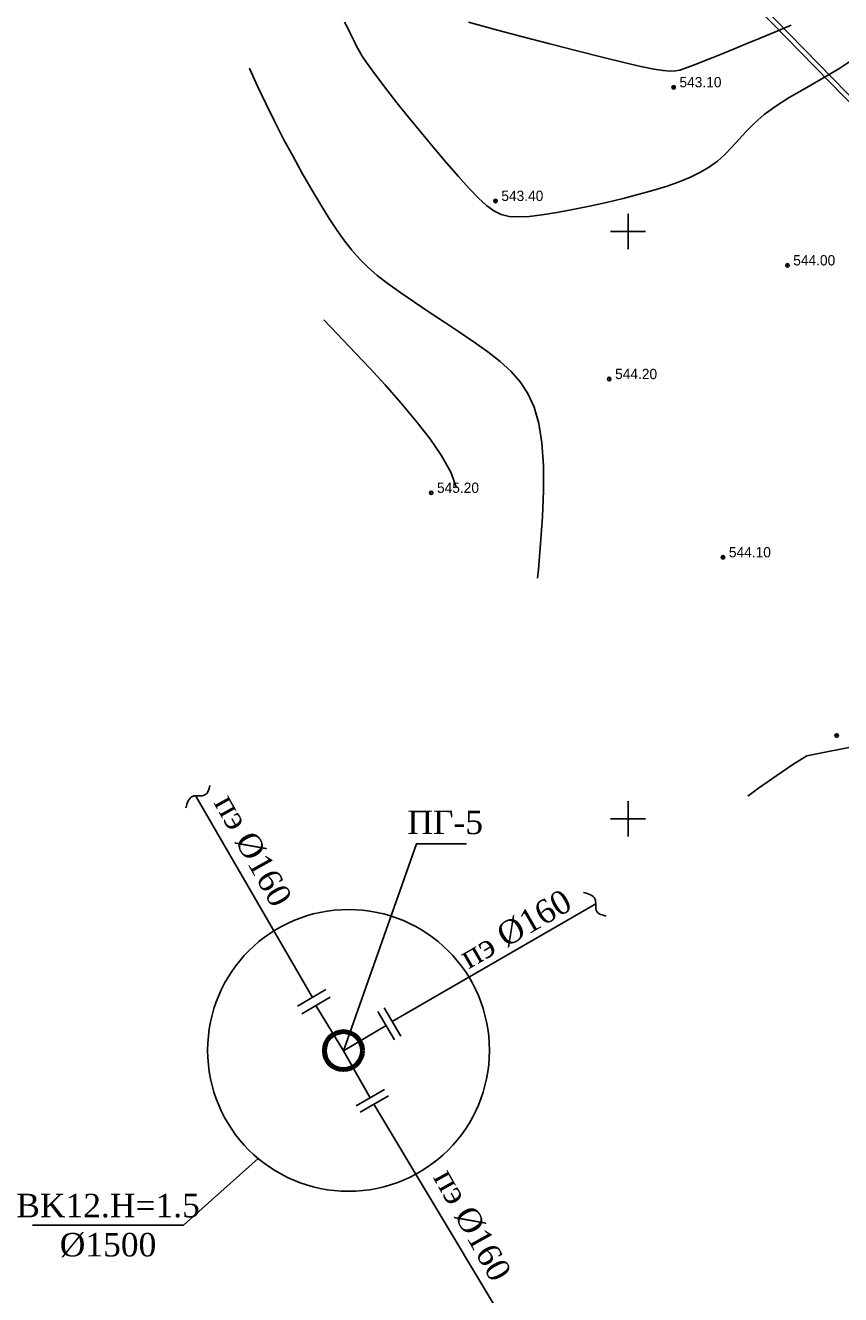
# Model space of a CAD drawing. Extents: x 0 to 361260, y 0 to 4201817.
# Tile 130 of 256: x 360099 to 360168, y 4200409 to 4200518. Entities that reach past the tile are written whole.
import ezdxf

# ---------------------------------------------------------------- set-up
doc = ezdxf.new("R2010")
doc.units = 0
doc.header["$LTSCALE"] = 0.5
doc.header["$MEASUREMENT"] = 0
doc.header["$PDMODE"] = 32
doc.header["$PDSIZE"] = 0.3
doc.linetypes.add('CONTI', pattern=[0])
for name, color, linetype in [('(004) Точки рельефа', 7, 'Continuous'), ('(040) Ограда', 7, 'Continuous'), ('GORIZDEFAULT', 32, 'CONTI'), ('PI_TTDEFAULT', 5, 'CONTI'), ('SETKR', 2, 'CONTI'), ('Водопровод 2', 7, 'Continuous'), ('ДЕТАЛИР', 1, 'Continuous'), ('Трасса', 10, 'Continuous')]:
    doc.layers.add(name, color=color, linetype=linetype)
doc.styles.add('D-431', font='txt')
doc.styles.add('LYUDA', font='romans.shx', dxfattribs={"oblique": 15, "height": 3})
doc.linetypes.add('ОГРАДА_ГЛИН', pattern='A,4,["|",Standard,S=0.8,R=0,X=0,Y=-0.8],0.5,["|",Standard,S=0.8,R=0,X=0,Y=-0.8],3.5', length=8)

# ---------------------------------------------------------------- blocks, each defined once
blk = doc.blocks.new('BL_333')
at = {"color": 0}
for p, q in [((0, -1.5), (0, 1.5)), ((-1.5, 0), (1.5, 0))]:
    blk.add_line(p, q, dxfattribs=at)

msp = doc.modelspace()

# ---------------------------------------------------------------- linework, layer by layer
at = {"layer": '(040) Ограда', "flags": 128}
msp.add_lwpolyline([(360140.116, 4200540.458), (360188.044, 4200491.371), (360223.423, 4200455.135), (360264.554, 4200409.603)], dxfattribs=at)
at = {"layer": '(040) Ограда', "linetype": 'ОГРАДА_ГЛИН', "flags": 128}
msp.add_lwpolyline([(360140.403, 4200540.738), (360188.33, 4200491.65), (360223.715, 4200455.409), (360264.851, 4200409.871)], dxfattribs=at)
at = {"color": 1, "lineweight": 80}
msp.add_circle((360125.762, 4200430.251), 1.619, dxfattribs=at)
at = {"layer": 'GORIZDEFAULT', "color": 32}
for points in [[(360169.5, 4200514.88, 543.5), (360167.95, 4200513.87, 543.5), (360166.45, 4200512.98, 543.5), (360165.03, 4200512.17, 543.5), (360163.72, 4200511.42, 543.5), (360162.58, 4200510.68, 543.5), (360161.6, 4200509.96, 543.5), (360160.78, 4200509.24, 543.5), (360160.07, 4200508.53, 543.5), (360159.43, 4200507.84, 543.5), (360158.84, 4200507.19, 543.5), (360158.25, 4200506.58, 543.5), (360157.62, 4200506.01, 543.5), (360156.93, 4200505.51, 543.5), (360156.16, 4200505.05, 543.5), (360155.31, 4200504.63, 543.5), (360154.37, 4200504.24, 543.5), (360153.34, 4200503.88, 543.5), (360152.2, 4200503.53, 543.5), (360150.95, 4200503.18, 543.5), (360149.6, 4200502.83, 543.5), (360148.18, 4200502.49, 543.5), (360146.73, 4200502.16, 543.5), (360145.3, 4200501.87, 543.5), (360143.94, 4200501.62, 543.5), (360142.68, 4200501.43, 543.5), (360141.58, 4200501.3, 543.5), (360140.65, 4200501.25, 543.5), (360139.88, 4200501.3, 543.5), (360139.2, 4200501.47, 543.5), (360138.57, 4200501.77, 543.5), (360137.94, 4200502.23, 543.5), (360137.26, 4200502.86, 543.5), (360136.48, 4200503.68, 543.5), (360135.57, 4200504.69, 543.5), (360134.55, 4200505.87, 543.5), (360133.47, 4200507.13, 543.5), (360132.38, 4200508.44, 543.5), (360131.31, 4200509.74, 543.5), (360130.32, 4200510.97, 543.5), (360129.45, 4200512.07, 543.5), (360128.74, 4200513, 543.5), (360128.17, 4200513.77, 543.5), (360127.72, 4200514.41, 543.5), (360127.37, 4200514.95, 543.5), (360127.09, 4200515.4, 543.5), (360126.88, 4200515.8, 543.5), (360126.7, 4200516.16, 543.5), (360126.53, 4200516.51, 543.5), (360126.35, 4200516.89, 543.5), (360126.13, 4200517.33, 543.5), (360125.84, 4200517.85, 543.5)], [(360163.89, 4200517.59, 543), (360162.56, 4200517.01, 543), (360161.26, 4200516.47, 543), (360160.05, 4200515.98, 543), (360158.97, 4200515.54, 543), (360158.01, 4200515.15, 543), (360157.17, 4200514.81, 543), (360156.44, 4200514.51, 543), (360155.8, 4200514.26, 543), (360155.26, 4200514.06, 543), (360154.81, 4200513.89, 543), (360154.42, 4200513.76, 543), (360154.03, 4200513.68, 543), (360153.58, 4200513.66, 543), (360152.99, 4200513.71, 543), (360152.19, 4200513.84, 543), (360151.1, 4200514.07, 543), (360149.65, 4200514.41, 543), (360147.81, 4200514.86, 543), (360145.66, 4200515.39, 543), (360143.33, 4200515.99, 543), (360140.93, 4200516.62, 543), (360138.58, 4200517.24, 543), (360136.41, 4200517.84, 543)], [(360142.299, 4200470.49, 544.5), (360142.37, 4200471.22, 544.5), (360142.56, 4200473.43, 544.5), (360142.71, 4200475.71, 544.5), (360142.79, 4200477.96, 544.5), (360142.79, 4200480.09, 544.5), (360142.67, 4200482.02, 544.5), (360142.41, 4200483.65, 544.5), (360142.01, 4200485.04, 544.5), (360141.48, 4200486.21, 544.5), (360140.82, 4200487.22, 544.5), (360140.02, 4200488.11, 544.5), (360139.1, 4200488.94, 544.5), (360138.06, 4200489.75, 544.5), (360136.89, 4200490.58, 544.5), (360135.65, 4200491.43, 544.5), (360134.36, 4200492.29, 544.5), (360133.07, 4200493.14, 544.5), (360131.82, 4200493.98, 544.5), (360130.64, 4200494.78, 544.5), (360129.57, 4200495.55, 544.5), (360128.64, 4200496.27, 544.5), (360127.84, 4200496.97, 544.5), (360127.13, 4200497.67, 544.5), (360126.47, 4200498.41, 544.5), (360125.85, 4200499.21, 544.5), (360125.22, 4200500.1, 544.5), (360124.56, 4200501.12, 544.5), (360123.84, 4200502.27, 544.5), (360123.07, 4200503.55, 544.5), (360122.28, 4200504.93, 544.5), (360121.47, 4200506.39, 544.5), (360120.67, 4200507.88, 544.5), (360119.88, 4200509.4, 544.5), (360119.14, 4200510.91, 544.5), (360118.44, 4200512.39, 544.5), (360117.79, 4200513.84, 544.5), (360117.761, 4200513.905, 544.5)], [(360135.4, 4200478.19, 545), (360134.9, 4200479.51, 545), (360134.1, 4200480.95, 545), (360133.12, 4200482.37, 545), (360131.94, 4200483.88, 545), (360130.65, 4200485.43, 545), (360129.31, 4200486.94, 545), (360128, 4200488.37, 545), (360126.79, 4200489.65, 545), (360125.77, 4200490.72, 545), (360124.09, 4200492.49, 545)], [(360160.204, 4200451.918, 543.5), (360161.12, 4200452.6, 543.5), (360162.66, 4200453.68, 543.5), (360164.05, 4200454.61, 543.5), (360165.24, 4200455.37, 543.5), (360169.81, 4200456.27, 543.5)]]:
    msp.add_polyline3d(points, dxfattribs=at)
at = {"layer": 'PI_TTDEFAULT', "color": 5}
for p in [(360153.89, 4200512.29, 543.1), (360138.72, 4200502.61, 543.4), (360163.58, 4200497.12, 544), (360148.4, 4200487.44, 544.2), (360133.23, 4200477.75, 545.2), (360158.09, 4200472.26, 544.1), (360167.77, 4200457.09, 543.5)]:
    msp.add_point(p, dxfattribs=at)
at = {"layer": 'ДЕТАЛИР', "color": 0, "linetype": 'Continuous'}
for p, q in [((360124.257, 4200435.455), (360121.859, 4200434.026)), ((360124.628, 4200434.807), (360122.22, 4200433.395)), ((360128.695, 4200433.58), (360130.114, 4200431.175)), ((360129.229, 4200433.892), (360130.648, 4200431.487)), ((360125.762, 4200430.243), (360129.415, 4200432.378)), ((360125.763, 4200430.242), (360128.029, 4200426.225)), ((360126.856, 4200425.542), (360129.269, 4200426.946)), ((360129.598, 4200426.406), (360127.187, 4200424.998))]:
    msp.add_line(p, q, dxfattribs=at)
at = {"layer": 'ДЕТАЛИР', "color": 0}
for points in [[(360123.127, 4200434.781), (360113.18, 4200451.911)], [(360129.917, 4200432.726), (360147.246, 4200442.74)], [(360125.762, 4200430.243), (360123.424, 4200434.101)], [(360128.355, 4200425.68), (360138.544, 4200408.689)]]:
    msp.add_lwpolyline(points, dxfattribs=at)
at = {"layer": 'ДЕТАЛИР', "color": 0, "linetype": 'Continuous'}
for points in [[(360114.389, 4200452.824), (360114.297, 4200452.49), (360114.096, 4200451.755), (360112.698, 4200452.181), (360112.463, 4200451.349), (360112.343, 4200450.924)], [(360148.131, 4200441.71), (360147.796, 4200441.796), (360147.057, 4200441.985), (360147.459, 4200443.389), (360146.623, 4200443.61), (360146.196, 4200443.722)]]:
    msp.add_open_spline(points, degree=3, knots=[0, 0, 0, 0, 1.1214788, 2.4689674, 3.8780663, 3.8780663, 3.8780663, 3.8780663], dxfattribs=at)
at = {"layer": 'Трасса', "color": 6, "linetype": 'ByBlock'}
for p, q in [((360118.49, 4200421.072), (360112.132, 4200415.401)), ((360112.132, 4200415.401), (360099.281, 4200415.401))]:
    msp.add_line(p, q, dxfattribs=at)
at = {"layer": 'Трасса', "color": 0, "linetype": 'ByBlock'}
msp.add_lwpolyline([(360125.763, 4200430.242), (360131.978, 4200447.869), (360136.235, 4200447.869)], dxfattribs=at)
msp.add_circle((360126.196, 4200430.271), 12, dxfattribs=at)

# ---------------------------------------------------------------- block references
at = {"layer": 'SETKR', "color": 92}
for p in [(360150, 4200500), (360150, 4200450)]:
    msp.add_blockref('BL_333', p, dxfattribs=at)

# ---------------------------------------------------------------- texts
at = {"layer": '(004) Точки рельефа', "style": 'D-431'}
for s, p in [('543.10', (360154.38, 4200512.29)), ('543.40', (360139.21, 4200502.61)), ('544.00', (360164.07, 4200497.12)), ('544.20', (360148.9, 4200487.44)), ('545.20', (360133.73, 4200477.75)), ('544.10', (360158.59, 4200472.26))]:
    msp.add_text(s, height=0.875, dxfattribs=at).set_placement(p)
at = {"layer": 'Водопровод 2', "color": 0, "ltscale": 0.25, "insert": (360134.43, 4200449.677, -39504.545), "char_height": 2, "width": 4.40575, "attachment_point": 5, "style": 'LYUDA'}
msp.add_mtext('{\\fTimes New Roman|b0|i0|c204|p18;\\Q0;\\C1;ПГ-5}', dxfattribs=at)
at = {"layer": 'Водопровод 2', "color": 0, "ltscale": 0.25, "char_height": 2, "width": 9.99693, "attachment_point": 5, "style": 'LYUDA'}
for s, insert, rotation in [('{\\fTimes New Roman|b0|i0|c204|p18;\\Q0;пэ %%C\\fTimes New Roman|b0|i0|c0|p18;1\\fTimes New Roman|b0|i0|c204|p18;6\\fTimes New Roman|b0|i0|c0|p18;0}', (360118.044, 4200447.302, -39504.545), 299.13704), ('{\\fTimes New Roman|b0|i0|c204|p18;\\Q0;пэ %%C16\\fTimes New Roman|b0|i0|c0|p18;0}', (360140.426, 4200440.597, -39504.545), 30.14329), ('{\\fTimes New Roman|b0|i0|c204|p18;\\Q0;пэ %%C\\fTimes New Roman|b0|i0|c0|p18;1\\fTimes New Roman|b0|i0|c204|p18;6\\fTimes New Roman|b0|i0|c0|p18;0}', (360136.724, 4200415.406, -39504.545), 299.13704)]:
    msp.add_mtext(s, dxfattribs=dict(at, insert=insert, rotation=rotation))
at = {"layer": 'Водопровод 2', "color": 6, "ltscale": 0.25, "insert": (360105.715, 4200415.351, -39504.545), "char_height": 2, "width": 15.10868, "attachment_point": 5, "style": 'LYUDA'}
msp.add_mtext('{\\fTimes New Roman|b0|i0|c204|p18;\\Q0;BK12.H=1.5\\P%%C1500 }', dxfattribs=at)

doc.saveas('drawing.dxf')
